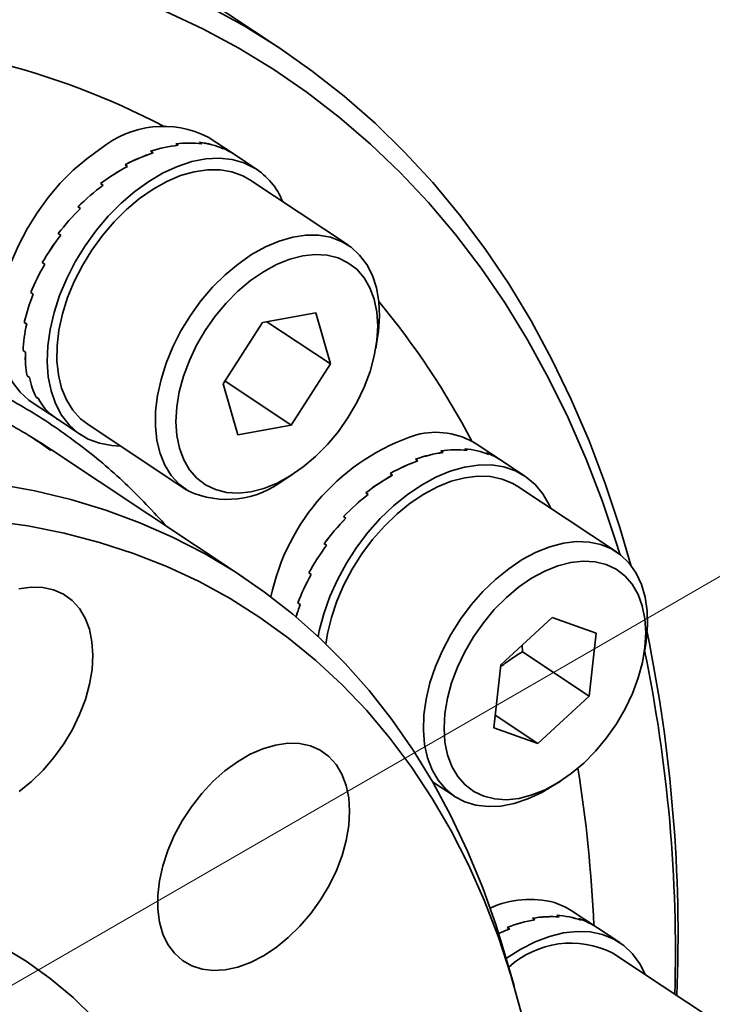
# Model space of a CAD drawing. Header units: millimetres. Extents: x 6316 to 18291, y -19059 to -9021.
# Tile 137 of 146: x 18173.46 to 18175.84, y -18631.53 to -18628.15. Entities that reach past the tile are written whole.
import ezdxf

# ---------------------------------------------------------------- set-up
doc = ezdxf.new("R2010")
doc.units = ezdxf.units.MM
doc.header["$LTSCALE"] = 10
doc.layers.add('1轮廓实线层', color=7, linetype='Continuous', lineweight=18)

msp = doc.modelspace()

# ---------------------------------------------------------------- linework, layer by layer
at = {"color": 7, "linetype": 'Continuous', "lineweight": 35}
msp.add_line((18175.6034, -18630.3336), (18175.6087, -18630.3024), dxfattribs=at)
at = {"color": 7, "linetype": 'Continuous', "lineweight": 35, "flags": 128}
for points in [[(18173.7092, -18630.3337), (18173.7061, -18630.2874), (18173.6972, -18630.2448), (18173.6827, -18630.2065), (18173.6627, -18630.1733), (18173.6377, -18630.1457), (18173.608, -18630.1243), (18173.5742, -18630.1095), (18173.537, -18630.1014), (18173.4969, -18630.1003), (18173.4548, -18630.1061)], [(18173.4562, -18630.802), (18173.4983, -18630.7678), (18173.5383, -18630.7287), (18173.5754, -18630.6854), (18173.609, -18630.6386), (18173.6386, -18630.5891), (18173.6634, -18630.5379), (18173.6833, -18630.4858), (18173.6976, -18630.4338), (18173.7063, -18630.3828), (18173.7092, -18630.3337)], [(18174.5919, -18630.87), (18174.5889, -18630.8237), (18174.58, -18630.7811), (18174.5654, -18630.7428), (18174.5455, -18630.7096), (18174.5204, -18630.682), (18174.4907, -18630.6606), (18174.457, -18630.6457), (18174.4197, -18630.6377), (18174.3797, -18630.6365), (18174.3375, -18630.6424), (18174.294, -18630.655), (18174.2499, -18630.6743), (18174.206, -18630.6999), (18174.1631, -18630.7314), (18174.122, -18630.7681), (18174.0833, -18630.8094), (18174.0479, -18630.8546), (18174.0162, -18630.9028), (18173.989, -18630.9533), (18173.9666, -18631.0051), (18173.9494, -18631.0572), (18173.9379, -18631.1088), (18173.9321, -18631.159), (18173.9322, -18631.2068), (18173.9382, -18631.2513), (18173.9499, -18631.2919), (18173.9672, -18631.3277), (18173.9898, -18631.3582), (18174.0172, -18631.3827), (18174.049, -18631.4009), (18174.0846, -18631.4124), (18174.1233, -18631.417), (18174.1645, -18631.4146), (18174.2075, -18631.4054), (18174.2514, -18631.3893), (18174.2954, -18631.3668), (18174.3389, -18631.3382), (18174.381, -18631.3041), (18174.421, -18631.265), (18174.4582, -18631.2217), (18174.4918, -18631.1748), (18174.5213, -18631.1254), (18174.5462, -18631.0741), (18174.566, -18631.0221), (18174.5804, -18630.9701), (18174.5891, -18630.9191), (18174.5919, -18630.87)]]:
    msp.add_lwpolyline(points, dxfattribs=at)
at = {"layer": '1轮廓实线层'}
msp.add_line((18171.5669, -18632.5437), (18193.0452, -18620.1431), dxfattribs=at)
at = {"layer": '1轮廓实线层', "color": 7, "linetype": 'Continuous', "lineweight": 35}
for p, q in [((18174.3494, -18628.2466), (18173.8017, -18627.8831)), ((18174.1944, -18628.6125), (18174.1057, -18628.5536)), ((18174.0023, -18628.5815), (18173.994, -18628.576)), ((18173.9941, -18628.576), (18174.0024, -18628.5815)), ((18174.0841, -18628.5767), (18174.0757, -18628.5712)), ((18174.0758, -18628.5712), (18174.0841, -18628.5768)), ((18174.1575, -18628.5935), (18174.1492, -18628.588)), ((18174.1576, -18628.5936), (18174.1492, -18628.588)), ((18173.9159, -18628.6077), (18173.9076, -18628.6022)), ((18173.9077, -18628.6021), (18173.916, -18628.6077)), ((18174.2728, -18628.6645), (18174.1945, -18628.6125)), ((18173.8203, -18628.6485), (18173.8287, -18628.654)), ((18173.8286, -18628.6541), (18173.8203, -18628.6486)), ((18173.7442, -18628.7187), (18173.7358, -18628.7131)), ((18173.7359, -18628.7131), (18173.7443, -18628.7186)), ((18174.5877, -18628.9253), (18174.2489, -18628.7005)), ((18173.6664, -18628.7987), (18173.658, -18628.7931)), ((18173.6581, -18628.793), (18173.6664, -18628.7986)), ((18173.5902, -18628.8849), (18173.5986, -18628.8904)), ((18173.5985, -18628.8905), (18173.5902, -18628.885)), ((18173.5902, -18628.885), (18173.5925, -18628.8864)), ((18173.5353, -18628.9846), (18173.5437, -18628.9901)), ((18173.5437, -18628.9902), (18173.5353, -18628.9847)), ((18173.5353, -18628.9847), (18173.5356, -18628.9847)), ((18173.4958, -18629.0878), (18173.5042, -18629.0933)), ((18173.5041, -18629.0934), (18173.4958, -18629.0879)), ((18173.4958, -18629.0879), (18173.4959, -18629.0879)), ((18174.2918, -18629.1907), (18174.4761, -18629.1568)), ((18174.4761, -18629.1568), (18174.5258, -18629.3329)), ((18173.4817, -18629.1957), (18173.4733, -18629.1901)), ((18173.4733, -18629.1901), (18173.4735, -18629.1901)), ((18173.4734, -18629.19), (18173.4817, -18629.1956)), ((18174.1573, -18629.4007), (18174.2918, -18629.1907)), ((18174.3073, -18629.1879), (18174.5258, -18629.3329)), ((18174.6816, -18629.2801), (18174.6869, -18629.2489)), ((18173.469, -18629.2869), (18173.4691, -18629.2868)), ((18173.469, -18629.2868), (18173.4773, -18629.2923)), ((18173.4773, -18629.2924), (18173.469, -18629.2869)), ((18174.5258, -18629.3329), (18174.3913, -18629.5429)), ((18173.4828, -18629.3739), (18173.4912, -18629.3794)), ((18173.4912, -18629.3795), (18173.4829, -18629.3739)), ((18173.4829, -18629.3739), (18173.4829, -18629.3739)), ((18174.1632, -18629.3915), (18174.3913, -18629.5429)), ((18174.207, -18629.5768), (18174.1573, -18629.4007)), ((18173.5006, -18629.4655), (18173.5893, -18629.5243)), ((18173.5144, -18629.4474), (18173.5227, -18629.453)), ((18173.5228, -18629.453), (18173.5144, -18629.4475)), ((18173.5144, -18629.4475), (18173.5144, -18629.4475)), ((18173.5706, -18629.5099), (18173.5622, -18629.5043)), ((18173.5622, -18629.5043), (18173.5622, -18629.5043)), ((18173.5622, -18629.5043), (18173.5705, -18629.5098)), ((18173.5893, -18629.5244), (18173.6677, -18629.5763)), ((18173.6915, -18629.5404), (18174.0304, -18629.7652)), ((18174.3913, -18629.5429), (18174.207, -18629.5768)), ((18174.2255, -18630.0653), (18173.5664, -18629.628)), ((18174.2255, -18630.0653), (18173.5664, -18629.628)), ((18174.9135, -18629.6372), (18174.9052, -18629.6316)), ((18174.9052, -18629.6316), (18174.9136, -18629.6372)), ((18174.996, -18629.6297), (18174.9877, -18629.6241)), ((18174.9877, -18629.6241), (18174.9961, -18629.6297)), ((18175.1173, -18629.6667), (18175.0275, -18629.6071)), ((18174.8268, -18629.666), (18174.8184, -18629.6604)), ((18174.8185, -18629.6604), (18174.8269, -18629.6659)), ((18175.0707, -18629.6438), (18175.0623, -18629.6383)), ((18175.0624, -18629.6383), (18175.0708, -18629.6438)), ((18175.1946, -18629.718), (18175.1173, -18629.6667)), ((18174.367, -18629.7308), (18174.3937, -18629.7138)), ((18174.7396, -18629.7148), (18174.7312, -18629.7092)), ((18174.7313, -18629.7092), (18174.7397, -18629.7147)), ((18175.5095, -18629.9788), (18175.1707, -18629.754)), ((18174.6475, -18629.7758), (18174.6559, -18629.7814)), ((18174.6558, -18629.7814), (18174.6475, -18629.7759)), ((18175.2781, -18629.8173), (18175.2832, -18629.8286)), ((18174.5791, -18629.8631), (18174.5707, -18629.8575)), ((18174.5708, -18629.8575), (18174.5791, -18629.863)), ((18174.5127, -18629.9562), (18174.5043, -18629.9506)), ((18174.5043, -18629.9506), (18174.5055, -18629.9513)), ((18174.5044, -18629.9505), (18174.5127, -18629.9561)), ((18174.4513, -18630.0509), (18174.4597, -18630.0565)), ((18174.4596, -18630.0565), (18174.4513, -18630.051)), ((18174.4513, -18630.051), (18174.4515, -18630.0511)), ((18174.4138, -18630.1544), (18174.414, -18630.1543)), ((18174.4138, -18630.1543), (18174.4222, -18630.1598)), ((18174.4222, -18630.1599), (18174.4138, -18630.1544)), ((18175.1118, -18630.3664), (18175.2878, -18630.2038)), ((18175.2878, -18630.2038), (18175.4393, -18630.2578)), ((18175.4393, -18630.2578), (18175.4149, -18630.4743)), ((18175.1859, -18630.3224), (18175.1848, -18630.2989)), ((18175.1859, -18630.3224), (18175.4149, -18630.4743)), ((18175.0873, -18630.5829), (18175.1118, -18630.3664)), ((18175.4149, -18630.4743), (18175.2389, -18630.6369)), ((18175.0922, -18630.5396), (18175.2389, -18630.6369)), ((18175.2389, -18630.6369), (18175.0873, -18630.5829)), ((18174.8766, -18630.7686), (18174.9522, -18630.8187)), ((18175.2888, -18630.7844), (18175.3155, -18630.7674)), ((18175.4445, -18631.271), (18175.3537, -18631.2108)), ((18175.229, -18631.2433), (18175.2207, -18631.2377)), ((18175.2207, -18631.2377), (18175.2291, -18631.2433)), ((18175.3123, -18631.2331), (18175.3039, -18631.2276)), ((18175.304, -18631.2276), (18175.3123, -18631.2331)), ((18175.3881, -18631.2445), (18175.3797, -18631.239)), ((18175.3798, -18631.239), (18175.3882, -18631.2445)), ((18175.142, -18631.2747), (18175.1337, -18631.2691)), ((18175.1337, -18631.2691), (18175.1421, -18631.2746)), ((18175.5208, -18631.3216), (18175.4445, -18631.271)), ((18175.1574, -18631.4701), (18175.1259, -18631.3612)), ((18175.1574, -18631.4701), (18175.1259, -18631.3612)), ((18175.8357, -18631.5825), (18175.4969, -18631.3576))]:
    msp.add_line(p, q, dxfattribs=at)
at = {"layer": '1轮廓实线层', "color": 7, "linetype": 'Continuous', "lineweight": 35, "flags": 128}
for points in [[(18174.1061, -18628.1035), (18174.2291, -18628.1714), (18174.3481, -18628.2457), (18174.4629, -18628.3263), (18174.5734, -18628.4131), (18174.6794, -18628.506), (18174.7809, -18628.6049), (18174.8776, -18628.7097), (18174.9696, -18628.8203), (18175.0567, -18628.9365), (18175.1388, -18629.0581), (18175.2158, -18629.1852), (18175.2876, -18629.3174), (18175.3541, -18629.4547), (18175.4152, -18629.5968), (18175.471, -18629.7437), (18175.5212, -18629.8952), (18175.5589, -18630.0249)], [(18175.5207, -18629.9868), (18175.5114, -18629.9568), (18175.4608, -18629.806), (18175.4047, -18629.6597), (18175.3431, -18629.5182), (18175.2762, -18629.3817), (18175.2039, -18629.2502), (18175.1264, -18629.1241), (18175.0438, -18629.0033), (18174.9562, -18628.8881), (18174.8636, -18628.7786), (18174.7662, -18628.675), (18174.6641, -18628.5772), (18174.5574, -18628.4856), (18174.4463, -18628.4001), (18174.3308, -18628.3208), (18174.2112, -18628.248), (18174.0875, -18628.1816), (18173.96, -18628.1217)], [(18173.7367, -18628.5931), (18173.6883, -18628.6276), (18173.6416, -18628.6675), (18173.5971, -18628.7121), (18173.5554, -18628.7609), (18173.5173, -18628.8133), (18173.4832, -18628.8683), (18173.4536, -18628.9254), (18173.4288, -18628.9836), (18173.4094, -18629.0422), (18173.3954, -18629.1004), (18173.3872, -18629.1572), (18173.3848, -18629.212), (18173.3883, -18629.264), (18173.3976, -18629.3123), (18173.4127, -18629.3565), (18173.4332, -18629.3957), (18173.4588, -18629.4296), (18173.4894, -18629.4575), (18173.5006, -18629.4655)], [(18173.8041, -18629.615), (18173.7745, -18629.6136), (18173.7322, -18629.6057), (18173.6932, -18629.5909), (18173.658, -18629.5696), (18173.6273, -18629.5419), (18173.6014, -18629.5084), (18173.5806, -18629.4694), (18173.5653, -18629.4255), (18173.5557, -18629.3773), (18173.552, -18629.3255), (18173.5541, -18629.2708), (18173.562, -18629.214), (18173.5757, -18629.1559), (18173.5949, -18629.0973), (18173.6193, -18629.0391), (18173.6487, -18628.9819), (18173.6827, -18628.9267), (18173.7206, -18628.8743), (18173.7621, -18628.8253), (18173.8064, -18628.7804), (18173.8531, -18628.7403), (18173.9014, -18628.7055), (18173.9507, -18628.6766), (18174.0003, -18628.6539), (18174.0494, -18628.6377), (18174.0974, -18628.6284), (18174.1437, -18628.6259), (18174.1875, -18628.6303), (18174.2282, -18628.6417), (18174.2654, -18628.6598), (18174.2654, -18628.6598)], [(18173.6915, -18629.5404), (18173.6669, -18629.5211), (18173.64, -18629.4914), (18173.6181, -18629.4561), (18173.6015, -18629.4157), (18173.5906, -18629.3709), (18173.5854, -18629.3222), (18173.586, -18629.2705), (18173.5925, -18629.2165), (18173.6046, -18629.161), (18173.6223, -18629.105), (18173.6453, -18629.0491), (18173.6733, -18628.9944), (18173.7057, -18628.9415), (18173.7421, -18628.8914), (18173.782, -18628.8448), (18173.8247, -18628.8023), (18173.8697, -18628.7646), (18173.9162, -18628.7323), (18173.9634, -18628.706), (18174.0108, -18628.6859), (18174.0576, -18628.6724), (18174.1031, -18628.6656), (18174.1465, -18628.6658), (18174.1873, -18628.6729), (18174.2248, -18628.6867), (18174.2489, -18628.7005)], [(18174.0372, -18629.7695), (18174.0057, -18629.7459), (18173.9788, -18629.7163), (18173.9569, -18629.681), (18173.9404, -18629.6406), (18173.9294, -18629.5957), (18173.9242, -18629.5471), (18173.9248, -18629.4953), (18173.9313, -18629.4413), (18173.9434, -18629.3859), (18173.9612, -18629.3298), (18173.9842, -18629.274), (18174.0121, -18629.2192), (18174.0445, -18629.1664), (18174.0809, -18629.1163), (18174.1208, -18629.0696), (18174.1636, -18629.0271), (18174.2085, -18628.9895), (18174.255, -18628.9572), (18174.3023, -18628.9308), (18174.3497, -18628.9107), (18174.3964, -18628.8972), (18174.4419, -18628.8905), (18174.4853, -18628.8907), (18174.5261, -18628.8977), (18174.5636, -18628.9116), (18174.5972, -18628.932), (18174.6264, -18628.9587), (18174.6509, -18628.9912), (18174.6701, -18629.0291), (18174.6839, -18629.0718), (18174.692, -18629.1187), (18174.6943, -18629.169), (18174.6908, -18629.2219), (18174.6869, -18629.2489)], [(18174.0969, -18629.7487), (18174.131, -18629.7649), (18174.1688, -18629.7743), (18174.2095, -18629.7767), (18174.2525, -18629.7722), (18174.297, -18629.7606), (18174.3423, -18629.7424), (18174.3876, -18629.7177), (18174.432, -18629.687), (18174.4749, -18629.6509), (18174.5156, -18629.6098), (18174.5532, -18629.5647), (18174.5873, -18629.5161), (18174.6171, -18629.465), (18174.6422, -18629.4122), (18174.6622, -18629.3586), (18174.6767, -18629.3052), (18174.6854, -18629.2528), (18174.6883, -18629.2024), (18174.6852, -18629.1548), (18174.6763, -18629.1108), (18174.6616, -18629.0712), (18174.6415, -18629.0366), (18174.6162, -18629.0077), (18174.5862, -18628.985), (18174.552, -18628.9687), (18174.5143, -18628.9593), (18174.4735, -18628.9569), (18174.4306, -18628.9615), (18174.386, -18628.973), (18174.3408, -18628.9912), (18174.2955, -18629.0159), (18174.251, -18629.0466), (18174.2081, -18629.0828), (18174.1675, -18629.1238), (18174.1298, -18629.169), (18174.0958, -18629.2175), (18174.066, -18629.2686), (18174.0408, -18629.3214), (18174.0209, -18629.375), (18174.0064, -18629.4285), (18173.9976, -18629.4808), (18173.9948, -18629.5313), (18173.9978, -18629.5789), (18174.0068, -18629.6229), (18174.0215, -18629.6625), (18174.0416, -18629.697), (18174.0669, -18629.7259), (18174.0969, -18629.7487)], [(18173.5664, -18629.628), (18173.539, -18629.6102), (18173.5, -18629.5858)], [(18174.4834, -18630.2694), (18174.4874, -18630.2495), (18174.5029, -18630.1912), (18174.5237, -18630.1326), (18174.5498, -18630.0746), (18174.5807, -18630.018), (18174.6159, -18629.9635), (18174.655, -18629.9121), (18174.6974, -18629.8643), (18174.7426, -18629.8208), (18174.7899, -18629.7824), (18174.8385, -18629.7494), (18174.888, -18629.7223), (18174.9375, -18629.7016), (18174.9864, -18629.6876), (18175.0339, -18629.6804), (18175.0795, -18629.6801), (18175.1224, -18629.6867), (18175.1621, -18629.7001), (18175.1979, -18629.7203), (18175.2295, -18629.7468), (18175.2564, -18629.7792), (18175.2781, -18629.8173)], [(18174.5105, -18630.2955), (18174.5161, -18630.2597), (18174.5293, -18630.2041), (18174.5481, -18630.148), (18174.572, -18630.0923), (18174.6008, -18630.0378), (18174.634, -18629.9854), (18174.6711, -18629.9359), (18174.7116, -18629.89), (18174.7548, -18629.8483), (18174.8001, -18629.8117), (18174.8468, -18629.7805), (18174.8941, -18629.7552), (18174.9415, -18629.7363), (18174.988, -18629.7241), (18175.0332, -18629.7187), (18175.0762, -18629.7201), (18175.1164, -18629.7285), (18175.1532, -18629.7436), (18175.1707, -18629.754)], [(18173.3826, -18629.7466), (18173.5094, -18629.7694), (18173.633, -18629.799), (18173.7534, -18629.8354), (18173.8703, -18629.8785), (18173.9834, -18629.9283), (18174.0928, -18629.9847), (18174.1981, -18630.0475), (18174.2993, -18630.1168), (18174.3961, -18630.1924), (18174.4884, -18630.2741), (18174.576, -18630.3618), (18174.6589, -18630.4555), (18174.7369, -18630.555), (18174.8099, -18630.66), (18174.8777, -18630.7705), (18174.9403, -18630.8862), (18174.9975, -18631.0071), (18175.0493, -18631.1328), (18175.0956, -18631.2632), (18175.1259, -18631.3612)], [(18173.3826, -18629.7466), (18173.5094, -18629.7694), (18173.633, -18629.799), (18173.7534, -18629.8354), (18173.8703, -18629.8785), (18173.9834, -18629.9283), (18174.0928, -18629.9847), (18174.1981, -18630.0475), (18174.2993, -18630.1168), (18174.3961, -18630.1924), (18174.4884, -18630.2741), (18174.576, -18630.3618), (18174.6589, -18630.4555), (18174.7369, -18630.555), (18174.8099, -18630.66), (18174.8777, -18630.7705), (18174.9403, -18630.8862), (18174.9975, -18631.0071), (18175.0493, -18631.1328), (18175.0956, -18631.2632), (18175.1259, -18631.3612)], [(18175.1843, -18631.5691), (18175.1466, -18631.4337), (18175.1033, -18631.3026), (18175.0545, -18631.1761), (18175.0002, -18631.0544), (18174.9406, -18630.9377), (18174.8757, -18630.8262), (18174.8057, -18630.72), (18174.7306, -18630.6193), (18174.6505, -18630.5243), (18174.5657, -18630.4351), (18174.4762, -18630.3519), (18174.3821, -18630.2747), (18174.2837, -18630.2038), (18174.181, -18630.1392), (18174.0743, -18630.0811), (18173.9637, -18630.0295), (18173.8494, -18629.9844), (18173.7315, -18629.9461), (18173.6103, -18629.9145), (18173.4859, -18629.8896), (18173.3586, -18629.8716)], [(18175.1843, -18631.5691), (18175.1466, -18631.4337), (18175.1033, -18631.3026), (18175.0545, -18631.1761), (18175.0002, -18631.0544), (18174.9406, -18630.9377), (18174.8757, -18630.8262), (18174.8057, -18630.72), (18174.7306, -18630.6193), (18174.6505, -18630.5243), (18174.5657, -18630.4351), (18174.4762, -18630.3519), (18174.3821, -18630.2747), (18174.2837, -18630.2038), (18174.181, -18630.1392), (18174.0743, -18630.0811), (18173.9637, -18630.0295), (18173.8494, -18629.9844), (18173.7315, -18629.9461), (18173.6103, -18629.9145), (18173.4859, -18629.8896), (18173.3586, -18629.8716)], [(18174.8752, -18630.7273), (18174.8597, -18630.686), (18174.8498, -18630.6404), (18174.8457, -18630.5911), (18174.8474, -18630.5389), (18174.8549, -18630.4845), (18174.8681, -18630.4289), (18174.8869, -18630.3728), (18174.9108, -18630.3171), (18174.9396, -18630.2627), (18174.9728, -18630.2103), (18175.0099, -18630.1607), (18175.0504, -18630.1148), (18175.0936, -18630.0732), (18175.1389, -18630.0365), (18175.1856, -18630.0053), (18175.233, -18629.9801), (18175.2803, -18629.9612), (18175.3269, -18629.9489), (18175.372, -18629.9435), (18175.415, -18629.945), (18175.4552, -18629.9533), (18175.492, -18629.9684), (18175.5248, -18629.99), (18175.5532, -18630.0179), (18175.5767, -18630.0515), (18175.5949, -18630.0903), (18175.6077, -18630.1339), (18175.6147, -18630.1814), (18175.6159, -18630.2323), (18175.6112, -18630.2856), (18175.6087, -18630.3024)], [(18174.9432, -18630.716), (18174.9634, -18630.7505), (18174.9887, -18630.7794), (18175.0187, -18630.8022), (18175.0528, -18630.8184), (18175.0906, -18630.8278), (18175.1313, -18630.8303), (18175.1743, -18630.8257), (18175.2188, -18630.8142), (18175.2641, -18630.7959), (18175.3093, -18630.7712), (18175.3538, -18630.7406), (18175.3967, -18630.7044), (18175.4374, -18630.6634), (18175.475, -18630.6182), (18175.5091, -18630.5696), (18175.5389, -18630.5185), (18175.564, -18630.4657), (18175.584, -18630.4121), (18175.5985, -18630.3587), (18175.6072, -18630.3063), (18175.6101, -18630.2559), (18175.607, -18630.2083), (18175.5981, -18630.1643), (18175.5834, -18630.1247), (18175.5633, -18630.0901), (18175.538, -18630.0612), (18175.508, -18630.0385), (18175.4738, -18630.0223), (18175.436, -18630.0129), (18175.3953, -18630.0104), (18175.3523, -18630.015), (18175.3078, -18630.0265), (18175.2626, -18630.0448), (18175.2173, -18630.0694), (18175.1728, -18630.1001), (18175.1299, -18630.1363), (18175.0893, -18630.1773), (18175.0516, -18630.2225), (18175.0176, -18630.271), (18174.9877, -18630.3222), (18174.9626, -18630.375), (18174.9427, -18630.4285), (18174.9282, -18630.482), (18174.9194, -18630.5344), (18174.9165, -18630.5848), (18174.9196, -18630.6324), (18174.9286, -18630.6764), (18174.9432, -18630.716)], [(18173.7092, -18630.3337), (18173.7061, -18630.2874), (18173.6972, -18630.2448), (18173.6827, -18630.2065), (18173.6627, -18630.1733), (18173.6377, -18630.1457), (18173.608, -18630.1243), (18173.5742, -18630.1095), (18173.537, -18630.1014), (18173.4969, -18630.1003), (18173.4548, -18630.1061)], [(18173.4562, -18630.802), (18173.4983, -18630.7678), (18173.5383, -18630.7287), (18173.5754, -18630.6854), (18173.609, -18630.6386), (18173.6386, -18630.5891), (18173.6634, -18630.5379), (18173.6833, -18630.4858), (18173.6976, -18630.4338), (18173.7063, -18630.3828), (18173.7092, -18630.3337)], [(18174.5919, -18630.87), (18174.5889, -18630.8237), (18174.58, -18630.7811), (18174.5654, -18630.7428), (18174.5455, -18630.7096), (18174.5204, -18630.682), (18174.4907, -18630.6606), (18174.457, -18630.6457), (18174.4197, -18630.6377), (18174.3797, -18630.6365), (18174.3375, -18630.6424), (18174.294, -18630.655), (18174.2499, -18630.6743), (18174.206, -18630.6999), (18174.1631, -18630.7314), (18174.122, -18630.7681), (18174.0833, -18630.8094), (18174.0479, -18630.8546), (18174.0162, -18630.9028), (18173.989, -18630.9533), (18173.9666, -18631.0051), (18173.9494, -18631.0572), (18173.9379, -18631.1088), (18173.9321, -18631.159), (18173.9322, -18631.2068), (18173.9382, -18631.2513), (18173.9499, -18631.2919), (18173.9672, -18631.3277), (18173.9898, -18631.3582), (18174.0172, -18631.3827), (18174.049, -18631.4009), (18174.0846, -18631.4124), (18174.1233, -18631.417), (18174.1645, -18631.4146), (18174.2075, -18631.4054), (18174.2514, -18631.3893), (18174.2954, -18631.3668), (18174.3389, -18631.3382), (18174.381, -18631.3041), (18174.421, -18631.265), (18174.4582, -18631.2217), (18174.4918, -18631.1748), (18174.5213, -18631.1254), (18174.5462, -18631.0741), (18174.566, -18631.0221), (18174.5804, -18630.9701), (18174.5891, -18630.9191), (18174.5919, -18630.87)], [(18175.2888, -18630.7844), (18175.2524, -18630.8056), (18175.205, -18630.8277), (18175.158, -18630.8433), (18175.112, -18630.8522), (18175.0679, -18630.8542), (18175.0262, -18630.8493), (18174.9876, -18630.8375), (18174.9527, -18630.8191), (18174.9221, -18630.7943), (18174.8961, -18630.7636), (18174.8752, -18630.7273)], [(18171.3595, -18631.5338), (18171.4823, -18631.466), (18171.6054, -18631.4045), (18171.7285, -18631.3493), (18171.8513, -18631.3006), (18171.9736, -18631.2584), (18172.0951, -18631.223), (18172.2155, -18631.1942), (18172.3345, -18631.1724), (18172.4518, -18631.1573), (18172.5673, -18631.1492), (18172.6806, -18631.1481), (18172.7915, -18631.1538), (18172.8997, -18631.1665), (18173.005, -18631.186), (18173.1071, -18631.2124), (18173.2058, -18631.2456), (18173.3009, -18631.2855), (18173.3922, -18631.332), (18173.4795, -18631.385), (18173.5625, -18631.4444), (18173.6411, -18631.51), (18173.7151, -18631.5818)], [(18171.3595, -18631.5338), (18171.4823, -18631.466), (18171.6054, -18631.4045), (18171.7285, -18631.3493), (18171.8513, -18631.3006), (18171.9736, -18631.2584), (18172.0951, -18631.223), (18172.2155, -18631.1942), (18172.3345, -18631.1724), (18172.4518, -18631.1573), (18172.5673, -18631.1492), (18172.6806, -18631.1481), (18172.7915, -18631.1538), (18172.8997, -18631.1665), (18173.005, -18631.186), (18173.1071, -18631.2124), (18173.2058, -18631.2456), (18173.3009, -18631.2855), (18173.3922, -18631.332), (18173.4795, -18631.385), (18173.5625, -18631.4444), (18173.6411, -18631.51), (18173.7151, -18631.5818)], [(18175.3537, -18631.2108), (18175.3346, -18631.1994), (18175.2962, -18631.1835)], [(18175.1301, -18631.3758), (18175.1311, -18631.3751), (18175.1801, -18631.3439), (18175.2297, -18631.3188), (18175.2791, -18631.3002), (18175.3276, -18631.2882), (18175.3746, -18631.2832), (18175.4194, -18631.285), (18175.4613, -18631.2938), (18175.4999, -18631.3094), (18175.5345, -18631.3315), (18175.5647, -18631.3599), (18175.59, -18631.3942), (18175.6094, -18631.4323)]]:
    msp.add_lwpolyline(points, dxfattribs=at)
at = {"layer": '1轮廓实线层', "color": 7, "linetype": 'Continuous', "lineweight": 35}
for centre, radius, start, end in [((18172.7021, -18630.9262), 2.7156, 62.591, 89.4354), ((18173.9513, -18628.8541), 0.3379, 62.8043, 129.4246), ((18174.1364, -18628.8648), 0.2423, 21.7279, 57.8213), ((18172.5404, -18630.9036), 2.7955, 27.8447, 39.6749), ((18174.888, -18629.8353), 0.2674, 58.5546, 104.3686), ((18175.0528, -18630.2867), 0.7472, 108.0224, 168.1545), ((18174.1703, -18629.4786), 0.3199, 245.4207, 307.9608), ((18170.5198, -18631.3015), 5.2012, 357.7711, 11.6084), ((18170.598, -18631.3546), 5.1141, 358.3801, 11.694), ((18170.685, -18631.4668), 4.7508, 2.4665, 9.0208), ((18175.2127, -18631.5068), 0.3339, 75.5235, 114.3625), ((18171.5669, -18632.5437), 1.9198, 357.382, 40.1426), ((18175.3531, -18631.6409), 0.3177, 63.0746, 132.3863)]:
    msp.add_arc(centre, radius, start, end, dxfattribs=at)
for centre, major_axis, ratio, start_param, end_param in [((18173.895, -18629.0705), (0.3438, 0.4272), 0.705785, 0.614006, 0.823445), ((18173.8867, -18629.065), (0.3549, 0.4191), 0.692655, 0.629992, 0.839431), ((18173.895, -18629.0705), (0.3297, 0.4373), 0.715429, 0.382784, 0.592223), ((18173.8867, -18629.065), (0.3438, 0.4272), 0.705796, 0.404351, 0.613791), ((18173.895, -18629.0705), (0.3134, 0.4487), 0.720788, 0.14743, 0.35687), ((18173.8867, -18629.065), (0.3297, 0.4373), 0.715436, 0.173124, 0.382564), ((18173.895, -18629.0705), (0.2959, 0.4603), 0.721382, 6.272699, 6.402953), ((18173.8867, -18629.065), (0.3134, 0.4487), 0.720791, 0.01715, 0.147208), ((18173.895, -18629.0705), (0.3549, 0.4191), 0.692641, 0.839641, 1.049081), ((18173.8867, -18629.065), (0.3627, 0.4133), 0.67694, 0.849584, 1.059023), ((18173.895, -18629.0705), (0.3627, 0.4133), 0.676924, 1.059227, 1.268667), ((18173.8867, -18629.065), (0.3672, 0.4101), 0.659588, 1.063427, 1.272867), ((18173.895, -18629.0705), (0.3672, 0.4101), 0.659572, 1.273066, 1.482505), ((18173.8867, -18629.065), (0.3686, 0.4091), 0.641476, 1.272266, 1.481705), ((18173.8867, -18629.065), (0.3673, 0.4103), 0.623387, 1.477017, 1.686456), ((18173.895, -18629.0705), (0.3686, 0.4091), 0.641459, 1.4819, 1.691339), ((18173.8867, -18629.065), (0.3635, 0.4133), 0.606013, 1.678599, 1.888039), ((18173.895, -18629.0705), (0.3673, 0.4103), 0.62337, 1.686648, 1.896087), ((18173.8867, -18629.065), (0.3576, 0.4177), 0.589964, 1.877837, 2.087277), ((18173.895, -18629.0705), (0.3635, 0.4133), 0.605997, 1.888227, 2.097667), ((18173.895, -18629.0705), (0.3576, 0.4177), 0.58995, 2.087464, 2.296903), ((18173.8867, -18629.065), (0.3498, 0.4234), 0.575776, 2.075421, 2.284861), ((18173.8867, -18629.065), (0.3406, 0.43), 0.563912, 2.271896, 2.481336), ((18173.895, -18629.0705), (0.3498, 0.4234), 0.575763, 2.285046, 2.494486), ((18173.895, -18629.0705), (0.3406, 0.43), 0.563902, 2.48152, 2.69096), ((18173.8867, -18629.065), (0.3302, 0.4373), 0.55476, 2.467671, 2.67711), ((18173.8867, -18629.065), (0.3189, 0.445), 0.548624, 2.663038, 2.872477), ((18173.895, -18629.0705), (0.3301, 0.4373), 0.554753, 2.677294, 2.886734), ((18173.8867, -18629.065), (0.3071, 0.4529), 0.545708, 2.858202, 3.067642), ((18173.895, -18629.0705), (0.3189, 0.445), 0.548619, 2.872661, 3.082101), ((18173.8867, -18629.065), (0.2951, 0.4608), 0.546111, 3.053315, 3.132698), ((18173.895, -18629.0705), (0.3071, 0.4529), 0.545706, 3.067825, 3.14701), ((18174.8168, -18630.124), (0.3454, 0.4261), 0.704315, 0.642534, 0.851974), ((18174.8085, -18630.1185), (0.356, 0.4182), 0.690812, 0.657771, 0.867211), ((18174.8168, -18630.124), (0.3316, 0.4359), 0.714444, 0.411952, 0.621392), ((18174.8085, -18630.1185), (0.3454, 0.4261), 0.704327, 0.43288, 0.64232), ((18174.8168, -18630.124), (0.3155, 0.4472), 0.720372, 0.177001, 0.386441), ((18174.8085, -18630.1185), (0.3316, 0.436), 0.714451, 0.202293, 0.411733), ((18174.8168, -18630.124), (0.356, 0.4182), 0.690798, 0.86742, 1.076859), ((18174.8085, -18630.1185), (0.3634, 0.4128), 0.674841, 0.876616, 1.086056), ((18174.8168, -18630.124), (0.2981, 0.4589), 0.721574, 6.276156, 6.43259), ((18174.8085, -18630.1185), (0.3155, 0.4472), 0.720376, 0.020541, 0.176778), ((18174.8085, -18630.1185), (0.3675, 0.4098), 0.657349, 1.089788, 1.299227), ((18174.8168, -18630.124), (0.3634, 0.4128), 0.674826, 1.086259, 1.295699), ((18174.8168, -18630.124), (0.3675, 0.4098), 0.657332, 1.299426, 1.508865), ((18174.8085, -18630.1185), (0.3686, 0.4092), 0.639199, 1.298064, 1.507503), ((18174.8168, -18630.124), (0.3686, 0.4092), 0.639182, 1.507697, 1.717137), ((18174.8085, -18630.1185), (0.367, 0.4106), 0.621163, 1.50237, 1.711809), ((18174.8085, -18630.1185), (0.3629, 0.4137), 0.603923, 1.703617, 1.913056), ((18174.8168, -18630.124), (0.367, 0.4106), 0.621146, 1.712, 1.92144), ((18174.8168, -18630.124), (0.3629, 0.4137), 0.603907, 1.913244, 2.122684), ((18174.8085, -18630.1185), (0.3567, 0.4184), 0.588079, 1.902613, 2.112053), ((18174.8085, -18630.1185), (0.3487, 0.4242), 0.574157, 2.100032, 2.190922), ((18174.8168, -18630.124), (0.3567, 0.4184), 0.588065, 2.112239, 2.202921), ((18175.143, -18631.7277), (0.3469, 0.425), 0.702792, 0.670972, 0.880412), ((18175.1347, -18631.7221), (0.3571, 0.4174), 0.68893, 0.685456, 0.894895), ((18175.143, -18631.7277), (0.3335, 0.4346), 0.713393, 0.441051, 0.650491), ((18175.1347, -18631.7221), (0.3469, 0.425), 0.702804, 0.461319, 0.670759), ((18175.143, -18631.7277), (0.3176, 0.4458), 0.719883, 0.206538, 0.415978), ((18175.1347, -18631.7221), (0.3335, 0.4346), 0.713401, 0.231393, 0.440832), ((18175.143, -18631.7277), (0.3003, 0.4574), 0.721691, 6.279625, 6.462239), ((18175.1347, -18631.7221), (0.3176, 0.4458), 0.719886, 0.023899, 0.206316), ((18175.143, -18631.7277), (0.3571, 0.4174), 0.688916, 0.895103, 0.977366), ((18175.1347, -18631.7221), (0.3641, 0.4123), 0.67272, 0.90356, 0.986074)]:
    msp.add_ellipse(centre, major_axis=major_axis, ratio=ratio, start_param=start_param, end_param=end_param, dxfattribs=at)
for points, knots in [([(18173.0953, -18629.3101), (18173.1031, -18629.3124), (18173.1784, -18629.3347), (18173.3121, -18629.3947), (18173.4946, -18629.4911), (18173.6643, -18629.6075), (18173.8223, -18629.7392), (18173.9165, -18629.8409), (18173.9633, -18629.8914)], [0, 0, 0, 0, 0.022663, 0.218644, 0.414638, 0.610575, 0.806555, 1, 1, 1, 1]), ([(18173.565, -18629.63), (18173.5435, -18629.615), (18173.4666, -18629.5612), (18173.3219, -18629.4875), (18173.1588, -18629.4164), (18173.0514, -18629.386), (18173.0109, -18629.3745)], [0, 0, 0, 0, 0.129453, 0.463862, 0.798272, 1, 1, 1, 1]), ([(18175.1109, -18630.3738), (18175.1254, -18630.3628), (18175.1493, -18630.3445), (18175.1755, -18630.3287), (18175.1859, -18630.3224)], [0, 0, 0, 0, 0.602847, 1, 1, 1, 1])]:
    msp.add_open_spline(points, degree=3, knots=knots, dxfattribs=at)

doc.saveas('drawing.dxf')
